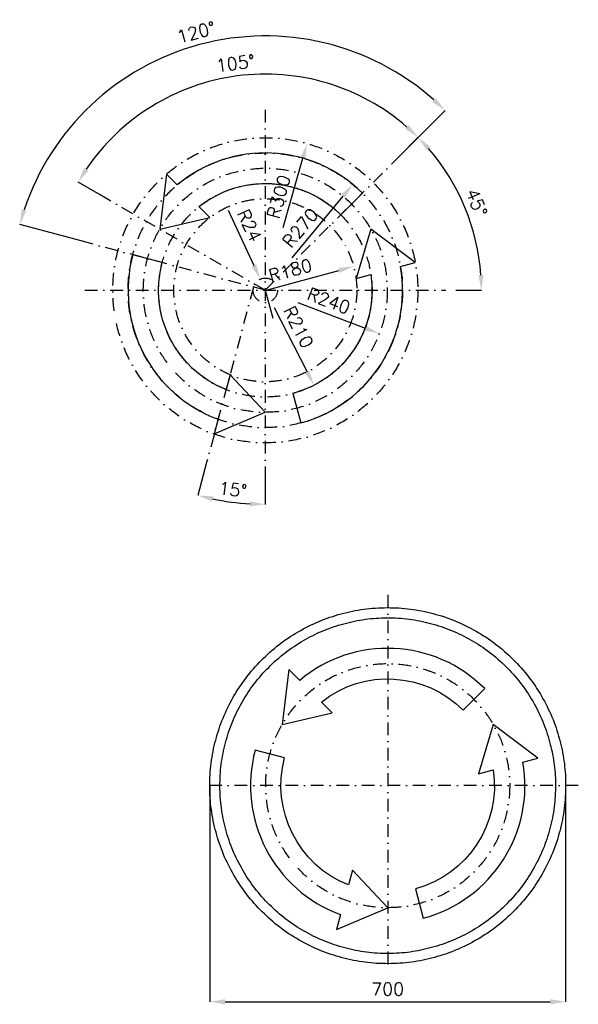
# Model space of a CAD drawing. Header units: millimetres. Extents: x -724 to 375, y -430 to 1506.
import ezdxf

# ---------------------------------------------------------------- set-up
doc = ezdxf.new("R2010")
doc.units = ezdxf.units.MM
doc.header["$LTSCALE"] = 5
doc.linetypes.add('ČERCHOVANÁX2', pattern=[2, 1, -0.5, 0, -0.5])
doc.layers.add('Kóty', color=2, linetype='Continuous')
doc.layers.add('Značka', color=7, linetype='Continuous')
doc.styles.get("Standard").update_dxf_attribs({"font": 'romand.shx', "height": 25})
doc.dimstyles.get("Standard").update_dxf_attribs({"dimtxt": 25, "dimasz": 30, "dimexe": 0.18, "dimexo": 0.0625, "dimgap": 12.5, "dimtad": 1, "dimdec": 0, "dimzin": 0, "dimdsep": 46, "dimtxsty": 'Standard', "dimcen": 0.09, "dimadec": 0, "dimazin": 0, "dimtfac": 1, "dimtdec": 0, "dimtofl": 0, "dimtmove": 0, "dimatfit": 3, "dimfxl": 1, "dimtolj": 1, "dimtzin": 0, "dimarcsym": 0})

# ---------------------------------------------------------------- blocks, each defined once
blk = doc.blocks.new('*D1')
at = {"layer": 'Defpoints', "color": 0, "transparency": 16777216}
for p in [(-350.1, 0), (349.9, 0.1), (349.9, -425)]:
    blk.add_point(p, dxfattribs=at)
at = {"layer": 'Kóty', "color": 0, "lineweight": -2, "transparency": 16777216}
for p, q in [((-350.1, -0.1), (-350.1, -425.2)), ((349.9, 0), (349.9, -425.2)), ((-320.1, -425), (319.9, -425))]:
    blk.add_line(p, q, dxfattribs=at)
at = {"layer": 'Kóty', "color": 0, "transparency": 16777216}
for points in [[(-320.1, -420), (-320.1, -430), (-350.1, -425)], [(319.9, -420), (319.9, -430), (349.9, -425)]]:
    blk.add_solid(points, dxfattribs=at)
at = {"layer": 'Kóty', "color": 0, "transparency": 16777216, "insert": (-0.1, -400), "char_height": 25, "attachment_point": 5}
blk.add_mtext('\\A1;700', dxfattribs=at)
blk = doc.blocks.new('*D2')
at = {"layer": 'Defpoints', "color": 0, "transparency": 16777216}
for p in [(-67, 1021.2), (-240.8, 974.2)]:
    blk.add_point(p, dxfattribs=at)
at = {"layer": 'Kóty', "color": 0, "lineweight": -2, "transparency": 16777216}
blk.add_line((-239.2, 974.7), (-96, 1013.4), dxfattribs=at)
at = {"layer": 'Kóty', "color": 0, "transparency": 16777216}
blk.add_solid([(-97.3, 1018.2), (-94.7, 1008.6), (-67, 1021.2)], dxfattribs=at)
at = {"layer": 'Kóty', "color": 0, "transparency": 16777216, "insert": (-191.7, 1013.4), "char_height": 25, "attachment_point": 5, "rotation": 15.1338}
blk.add_mtext('\\A1;R180', dxfattribs=at)
blk = doc.blocks.new('*D3')
at = {"layer": 'Defpoints', "color": 0, "transparency": 16777216}
for p in [(-240.8, 974.2), (-145, 787.4)]:
    blk.add_point(p, dxfattribs=at)
at = {"layer": 'Kóty', "color": 0, "lineweight": -2, "transparency": 16777216}
blk.add_line((-223.4, 940.3), (-158.7, 814.1), dxfattribs=at)
at = {"layer": 'Kóty', "color": 0, "transparency": 16777216}
blk.add_solid([(-154.2, 816.4), (-163.1, 811.8), (-145, 787.4)], dxfattribs=at)
at = {"layer": 'Kóty', "color": 0, "transparency": 16777216, "insert": (-175.6, 902), "char_height": 25, "attachment_point": 5, "rotation": 297.1479}
blk.add_mtext('\\A1;R210', dxfattribs=at)
blk = doc.blocks.new('*D4')
at = {"layer": 'Defpoints', "color": 0, "transparency": 16777216}
for p in [(-240.8, 974.2), (-16.5, 888.9)]:
    blk.add_point(p, dxfattribs=at)
at = {"layer": 'Kóty', "color": 0, "lineweight": -2, "transparency": 16777216}
blk.add_line((-177.1, 950), (-44.5, 899.6), dxfattribs=at)
at = {"layer": 'Kóty', "color": 0, "transparency": 16777216}
blk.add_solid([(-42.7, 904.3), (-46.3, 894.9), (-16.5, 888.9)], dxfattribs=at)
at = {"layer": 'Kóty', "color": 0, "transparency": 16777216, "insert": (-116, 953.5), "char_height": 25, "attachment_point": 5, "rotation": 339.1819}
blk.add_mtext('\\A1;R240', dxfattribs=at)
blk = doc.blocks.new('*D5')
at = {"layer": 'Defpoints', "color": 0, "transparency": 16777216}
for p in [(-167, 1392.9), (24.4, 1239.4), (-565.6, 1161.8), (-240.8, 974.2), (-240.8, 974.2)]:
    blk.add_point(p, dxfattribs=at)
at = {"layer": 'Kóty', "color": 0, "lineweight": -2, "transparency": 16777216}
for p, q in [((24.4, 1239.5), (59.9, 1275)), ((-565.6, 1161.8), (-609.1, 1186.9))]:
    blk.add_line(p, q, dxfattribs=at)
blk.add_arc((-240.8, 974.2), 425.1, 49.0442, 145.9558, dxfattribs=at)
at = {"layer": 'Kóty', "color": 0, "transparency": 16777216}
for points in [[(41.3, 1299), (34.5, 1291.6), (59.8, 1274.8)], [(-588.8, 1209.6), (-597.3, 1214.9), (-608.9, 1186.8)]]:
    blk.add_solid(points, dxfattribs=at)
at = {"layer": 'Kóty', "color": 0, "transparency": 16777216, "insert": (-299.5, 1420.5), "char_height": 25, "attachment_point": 5, "rotation": 7.5}
blk.add_mtext('\\A1;105°', dxfattribs=at)
blk = doc.blocks.new('*D6')
at = {"layer": 'Defpoints', "color": 0, "transparency": 16777216}
for p in [(-197.2, 1472.5), (24.4, 1239.4), (-603, 1071.3), (-240.8, 974.2), (-240.8, 974.2)]:
    blk.add_point(p, dxfattribs=at)
at = {"layer": 'Kóty', "color": 0, "lineweight": -2, "transparency": 16777216}
for p, q in [((24.4, 1239.5), (113, 1328)), ((-603.1, 1071.3), (-724, 1103.7))]:
    blk.add_line(p, q, dxfattribs=at)
blk.add_arc((-240.8, 974.2), 500.1, 48.4375, 161.5625, dxfattribs=at)
at = {"layer": 'Kóty', "color": 0, "transparency": 16777216}
for points in [[(94.4, 1352.1), (87.6, 1344.8), (112.8, 1327.9)], [(-710.4, 1131), (-720, 1133.8), (-723.9, 1103.7)]]:
    blk.add_solid(points, dxfattribs=at)
at = {"layer": 'Kóty', "color": 0, "transparency": 16777216, "insert": (-376.7, 1481.5), "char_height": 25, "attachment_point": 5, "rotation": 15}
blk.add_mtext('\\A1;120°', dxfattribs=at)
blk = doc.blocks.new('*D7')
at = {"layer": 'Defpoints', "color": 0, "transparency": 16777216}
for p in [(24.4, 1239.4), (169.9, 1084.3), (-615.8, 974.2), (-240.8, 974.2), (134.2, 974.2)]:
    blk.add_point(p, dxfattribs=at)
at = {"layer": 'Kóty', "color": 0, "lineweight": -2, "transparency": 16777216}
for p, q in [((24.4, 1239.5), (60, 1275)), ((134.3, 974.2), (184.6, 974.2))]:
    blk.add_line(p, q, dxfattribs=at)
blk.add_arc((-240.8, 974.2), 425.2, 4.0436, 40.9564, dxfattribs=at)
at = {"layer": 'Kóty', "color": 0, "transparency": 16777216}
for points in [[(76.6, 1249.5), (84, 1256.3), (59.9, 1274.9)], [(188.3, 1004.4), (178.3, 1004), (184.4, 974.2)]]:
    blk.add_solid(points, dxfattribs=at)
at = {"layer": 'Kóty', "color": 0, "transparency": 16777216, "insert": (175.1, 1146.5), "char_height": 25, "attachment_point": 5, "rotation": 292.5}
blk.add_mtext('\\A1;45°', dxfattribs=at)
blk = doc.blocks.new('*D8')
at = {"layer": 'Defpoints', "color": 0, "transparency": 16777216}
for p in [(-68.7, 1182.3), (-240.8, 974.2)]:
    blk.add_point(p, dxfattribs=at)
at = {"layer": 'Kóty', "color": 0, "lineweight": -2, "transparency": 16777216}
blk.add_line((-188.1, 1038), (-87.8, 1159.2), dxfattribs=at)
at = {"layer": 'Kóty', "color": 0, "transparency": 16777216}
blk.add_solid([(-91.7, 1162.4), (-84, 1156), (-68.7, 1182.3)], dxfattribs=at)
at = {"layer": 'Kóty', "color": 0, "transparency": 16777216, "insert": (-171.7, 1097), "char_height": 25, "attachment_point": 5, "rotation": 50.4006}
blk.add_mtext('\\A1;R270', dxfattribs=at)
blk = doc.blocks.new('*D9')
at = {"layer": 'Defpoints', "color": 0, "transparency": 16777216}
for p in [(-158.6, 1262.8), (-240.8, 974.2)]:
    blk.add_point(p, dxfattribs=at)
at = {"layer": 'Kóty', "color": 0, "lineweight": -2, "transparency": 16777216}
blk.add_line((-205.7, 1097.4), (-166.8, 1233.9), dxfattribs=at)
at = {"layer": 'Kóty', "color": 0, "transparency": 16777216}
blk.add_solid([(-171.6, 1235.3), (-162, 1232.5), (-158.6, 1262.8)], dxfattribs=at)
at = {"layer": 'Kóty', "color": 0, "transparency": 16777216, "insert": (-214.4, 1158.1), "char_height": 25, "attachment_point": 5, "rotation": 74.0957}
blk.add_mtext('\\A1;R300', dxfattribs=at)
blk = doc.blocks.new('*D10')
at = {"layer": 'Defpoints', "color": 0, "transparency": 16777216}
for p in [(-250.9, 996), (-240.8, 974.2)]:
    blk.add_point(p, dxfattribs=at)
at = {"layer": 'Kóty', "color": 0, "lineweight": -2, "transparency": 16777216}
for p, q in [((-313.6, 1131.5), (-263.5, 1023.2)), ((-240.9, 974.2), (-240.7, 974.2)), ((-240.8, 974.1), (-240.8, 974.3))]:
    blk.add_line(p, q, dxfattribs=at)
at = {"layer": 'Kóty', "color": 0, "transparency": 16777216}
blk.add_solid([(-258.9, 1025.3), (-268, 1021.1), (-250.9, 996)], dxfattribs=at)
at = {"layer": 'Kóty', "color": 0, "transparency": 16777216, "insert": (-272.1, 1101.5), "char_height": 25, "attachment_point": 5, "rotation": 294.8314}
blk.add_mtext('\\A1;R24', dxfattribs=at)
blk = doc.blocks.new('*D11')
at = {"layer": 'Defpoints', "color": 0, "transparency": 16777216}
for p in [(-240.8, 1329.2), (-264, 980.5), (-355.6, 638.3), (-240.8, 619.2), (-330, 561.1)]:
    blk.add_point(p, dxfattribs=at)
at = {"layer": 'Kóty', "color": 0, "lineweight": -2, "transparency": 16777216}
for p, q in [((-355.7, 638.3), (-373.8, 570.6)), ((-240.8, 619.2), (-240.8, 553.1))]:
    blk.add_line(p, q, dxfattribs=at)
blk.add_arc((-240.8, 1067), 513.7, 258.3465, 266.6535, dxfattribs=at)
at = {"layer": 'Kóty', "color": 0, "transparency": 16777216}
for points in [[(-345.7, 559), (-343.4, 568.7), (-373.7, 570.8)], [(-270.6, 559.1), (-270.9, 549.1), (-240.8, 553.3)]]:
    blk.add_solid(points, dxfattribs=at)
at = {"layer": 'Kóty', "color": 0, "transparency": 16777216, "insert": (-304.6, 582.4), "char_height": 25, "attachment_point": 5, "rotation": 352.5}
blk.add_mtext('\\A1;15°', dxfattribs=at)

msp = doc.modelspace()

# ---------------------------------------------------------------- linework, layer by layer
at = {"color": 5}
for points in [[(190.9, 190.9, 0.388378), (-173.2, 207.1), (-194.5, 228.4), (-207.8, 120), (-109.2, 143.1), (-130.5, 164.5, -0.381051), (148.5, 148.5)], [(69.9, -260.8, 0.388378), (266, 46.4), (295.1, 54.2), (207.8, 120), (178.5, 23), (207.7, 30.8, -0.381051), (54.4, -202.8)], [(-260.8, 69.9, 0.388378), (-92.8, -253.6), (-100.6, -282.6), (0, -240), (-69.4, -166.1), (-77.2, -195.3, -0.381051), (-202.8, 54.4)]]:
    msp.add_lwpolyline(points, format="xyb", close=True, dxfattribs=at)
at = {"layer": 'Kóty'}
msp.add_line((-240.8, 974.2), (-226.1, 919.5), dxfattribs=at)
at = {"layer": 'Značka', "color": 6, "linetype": 'ČERCHOVANÁX2', "ltscale": 5}
for p, q in [((-240.8, 1329.2), (-240.8, 619.2)), ((-240.8, 974.2), (24.4, 1239.4)), ((-240.8, 974.2), (-565.6, 1161.8)), ((-240.8, 974.2), (-603, 1071.3)), ((-595.8, 974.2), (114.2, 974.2)), ((-264, 980.5), (-355.6, 638.3))]:
    msp.add_line(p, q, dxfattribs=at)
at = {"layer": 'Značka', "color": 6, "linetype": 'ČERCHOVANÁX2', "lineweight": 25, "ltscale": 5}
for p, q in [((0, 375), (0, -375)), ((375, 0), (-375, 0))]:
    msp.add_line(p, q, dxfattribs=at)
at = {"layer": 'Značka', "color": 5}
for points in [[(-49.9, 1165.2, 0.388378), (-414, 1181.4), (-435.3, 1202.7), (-448.6, 1094.2), (-350, 1117.4), (-371.3, 1138.7, -0.381051), (-92.3, 1122.7)], [(-170.9, 713.4, 0.388378), (25.2, 1020.7), (54.3, 1028.5), (-32.9, 1094.2), (-62.3, 997.2), (-33.1, 1005.1, -0.381051), (-186.4, 771.4)], [(-501.6, 1044.1, 0.388378), (-333.6, 720.7), (-341.4, 691.6), (-240.8, 734.2), (-310.1, 808.1), (-318, 778.9, -0.381051), (-443.6, 1028.6)]]:
    msp.add_lwpolyline(points, format="xyb", close=True, dxfattribs=at)
for points in [[(350, 0), (350, -2.3), (350, -4.6, -0.032168), (346.5, -50.2, -0.035723), (336.9, -95, -0.036667), (321.8, -138.3, -0.034754), (300.8, -179, -0.034039), (275, -216.8, -0.034453), (244.2, -250.7, -0.03456), (209.5, -280.6, -0.034426), (171, -305.4, -0.034389), (129.7, -325.2, -0.034418), (86.2, -339.2, -0.034424), (41.2, -347.7, -0.034417), (-4.6, -350, -0.034416), (-50.2, -346.5, -0.034417), (-95, -336.9, -0.034417), (-138.2, -321.7, -0.034417), (-179, -300.8, -0.034417), (-216.8, -275, -0.034417), (-250.7, -244.2, -0.034417), (-280.6, -209.5, -0.034417), (-305.4, -171, -0.034417), (-325.2, -129.8, -0.034417), (-339.2, -86.2, -0.034417), (-347.7, -41.2, -0.034417), (-350, 4.6, -0.034417), (-346.5, 50.2, -0.034417), (-336.9, 95, -0.034417), (-321.7, 138.2, -0.034417), (-300.8, 179, -0.034417), (-275, 216.8, -0.034416), (-244.2, 250.7, -0.034418), (-209.5, 280.6, -0.034417), (-171, 305.4, -0.034415), (-129.8, 325.2, -0.034415), (-86.2, 339.2, -0.034415), (-41.2, 347.7, -0.034416), (4.6, 350, -0.034417), (50.2, 346.5, -0.034417), (95, 336.9, -0.034417), (138.2, 321.7, -0.034417), (179, 300.8, -0.034417), (216.8, 275, -0.034407), (250.7, 244.2, -0.034414), (280.6, 209.5, -0.034488), (305.4, 171, -0.034419), (325.2, 129.8, -0.034077), (339.2, 86.2, -0.03279), (347.5, 43.4, -0.034265), (350, 0)], [(330, 0), (330, -2.2), (330, -4.3, -0.032166), (326.7, -47.3, -0.035722), (317.6, -89.6, -0.036665), (303.4, -130.4, -0.034754), (283.6, -168.7, -0.034039), (259.2, -204.4, -0.034453), (230.3, -236.4, -0.03456), (197.5, -264.5, -0.034426), (161.2, -287.9, -0.034389), (122.3, -306.6, -0.034418), (81.2, -319.8, -0.034424), (38.8, -327.9, -0.034417), (-4.3, -330, -0.034416), (-47.4, -326.7, -0.034417), (-89.6, -317.6, -0.034417), (-130.3, -303.3, -0.034416), (-168.7, -283.6, -0.034417), (-204.4, -259.3, -0.034417), (-236.4, -230.3, -0.034417), (-264.5, -197.5, -0.034417), (-287.9, -161.2, -0.034417), (-306.6, -122.3, -0.034417), (-319.8, -81.2, -0.034417), (-327.9, -38.8, -0.034417), (-330, 4.3, -0.034417), (-326.7, 47.4, -0.034417), (-317.6, 89.6, -0.034417), (-303.3, 130.3, -0.034416), (-283.6, 168.7, -0.034417), (-259.3, 204.4, -0.034418), (-230.3, 236.4, -0.034417), (-197.5, 264.5, -0.034415), (-161.2, 287.9, -0.034416), (-122.3, 306.6, -0.034417), (-81.2, 319.8, -0.034418), (-38.8, 327.9, -0.034417), (4.3, 330, -0.034417), (47.4, 326.7, -0.034417), (89.6, 317.6, -0.034415), (130.3, 303.3, -0.034416), (168.7, 283.6, -0.034418), (204.4, 259.3, -0.034406), (236.4, 230.3, -0.034413), (264.5, 197.5, -0.034487), (287.9, 161.2, -0.034418), (306.6, 122.3, -0.034077), (319.8, 81.2, -0.032792), (327.7, 40.9, -0.034265), (330, 0)]]:
    msp.add_lwpolyline(points, format="xyb", dxfattribs=at)
at = {"layer": 'Značka', "color": 6, "linetype": 'ČERCHOVANÁX2', "ltscale": 5}
for centre, radius in [((-240.8, 974.2), 300), ((-240.8, 974.2), 270), ((-240.8, 974.2), 240), ((-240.8, 974.2), 210), ((-240.8, 974.2), 180), ((-240.8, 974.2), 24), ((0, 0), 240)]:
    msp.add_circle(centre, radius, dxfattribs=at)

# ---------------------------------------------------------------- dimensions: what is measured, and where the dimension line sits
at = {"layer": 'Kóty'}
for base, line1, line2, picture, middle in [((-197.2, 1472.5), ((-240.8, 974.2), (24.4, 1239.4)), ((-240.8, 974.2), (-603, 1071.3)), '*D6', (-376.7, 1481.5)), ((-167, 1392.9), ((-240.8, 974.2), (24.4, 1239.4)), ((-240.8, 974.2), (-565.6, 1161.8)), '*D5', (-299.5, 1420.5)), ((-330, 561.1), ((-240.8, 1329.2), (-240.8, 619.2)), ((-264, 980.5), (-355.6, 638.3)), '*D11', (-304.6, 582.4)), ((169.9, 1084.3), ((134.2, 974.2), (-615.8, 974.2)), ((-240.8, 974.2), (24.4, 1239.4)), '*D7', (175.1, 1146.5))]:
    dim = msp.add_angular_dim_2l(base=base, line1=line1, line2=line2, dimstyle='Standard', dxfattribs=at)
    dim.commit()
    dim.dimension.update_dxf_attribs({"geometry": picture, "text_midpoint": middle})
for mpoint, picture, middle in [((-158.6, 1262.8), '*D9', (-190.4, 1151.2)), ((-68.7, 1182.3), '*D8', (-152.4, 1081.1)), ((-67, 1021.2), '*D2', (-185.1, 989.3)), ((-16.5, 888.9), '*D4', (-124.8, 930.2)), ((-145, 787.4), '*D3', (-197.9, 890.6))]:
    dim = msp.add_radius_dim(center=(-240.8, 974.2), mpoint=mpoint, dimstyle='Standard', dxfattribs=at)
    dim.commit()
    dim.dimension.update_dxf_attribs({"geometry": picture, "text_midpoint": middle, "dimtype": 164})
dim = msp.add_radius_dim(center=(-240.8, 974.2), mpoint=(-250.9, 996), dimstyle='Standard', dxfattribs=at)
dim.commit()
dim.dimension.update_dxf_attribs({"geometry": '*D10', "text_midpoint": (-272.1, 1101.5)})
dim = msp.add_linear_dim(base=(349.9, -425), p1=(-350.1, 0), p2=(349.9, 0.1), dimstyle='Standard', dxfattribs=at)
dim.commit()
dim.dimension.update_dxf_attribs({"geometry": '*D1', "text_midpoint": (-0.1, -400)})

doc.saveas('drawing.dxf')
